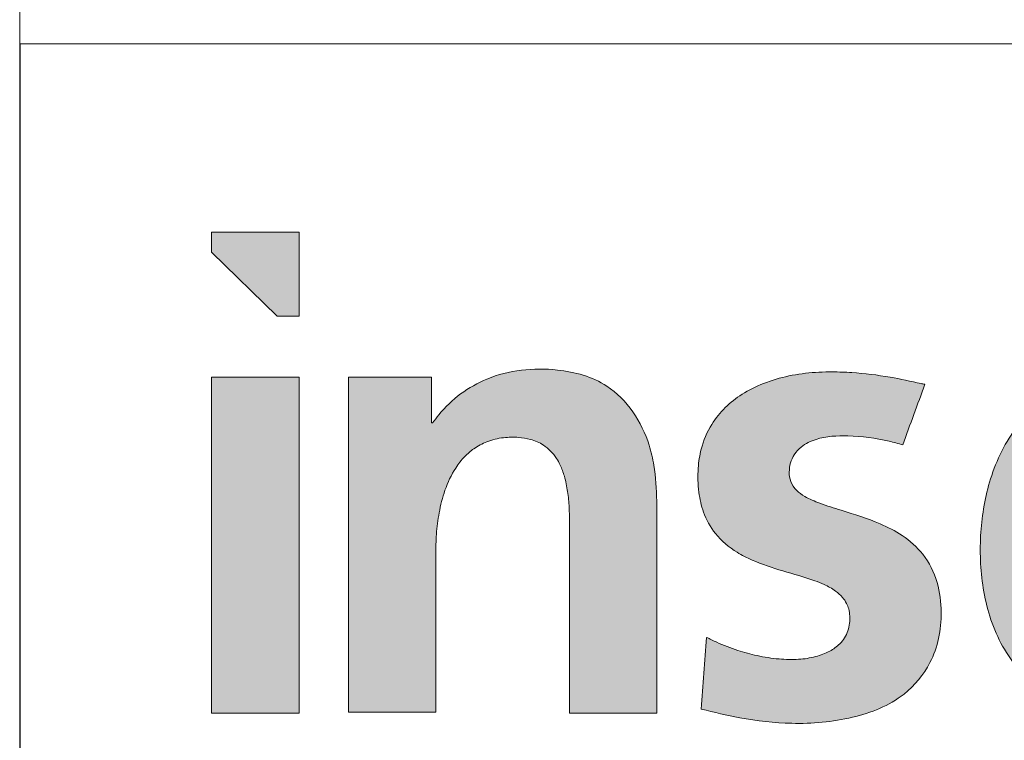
# Model space of a CAD drawing. Header units: millimetres. Extents: x 0 to 594, y 0 to 424.
# Tile 3 of 14: x 403 to 422, y 14 to 29. Entities that reach past the tile are written whole.
import ezdxf

# ---------------------------------------------------------------- set-up
doc = ezdxf.new("R2010")
doc.units = ezdxf.units.MM
doc.header["$LTSCALE"] = 0.25

# ---------------------------------------------------------------- blocks, each defined once
blk = doc.blocks.new('LOGO_sombreado')
at = {"linetype": 'Continuous'}
for points in [[(5.379, 14.745), (5.379, 16.368), (3.691, 16.368), (3.691, 15.977), (4.956, 14.745)], [(5.379, 13.567), (3.691, 13.567), (3.691, 7.09), (5.379, 7.09)]]:
    blk.add_hatch(color=7, dxfattribs=at).paths.add_polyline_path(points, flags=0)
h = blk.add_hatch(color=7, dxfattribs=at)
edge = h.paths.add_edge_path(flags=0)
edge.add_line((6.332, 7.108), (8.019, 7.108))
edge.add_line((8.019, 7.108), (8.019, 10.269))
edge.add_spline(control_points=[(8.019, 10.269), (8.019, 10.295), (8.02, 10.385), (8.031, 10.613), (8.076, 10.964), (8.182, 11.4), (8.354, 11.77), (8.558, 12.031), (8.76, 12.206), (9.011, 12.341), (9.31, 12.411), (9.596, 12.416), (9.859, 12.375), (10.128, 12.261), (10.314, 12.067), (10.432, 11.851), (10.51, 11.636), (10.565, 11.361), (10.591, 11.074), (10.599, 10.796), (10.599, 10.621), (10.599, 10.529)], knot_values=[0, 0, 0, 0, 0.014108, 0.050137, 0.12665, 0.210017, 0.297932, 0.350316, 0.392835, 0.445136, 0.506872, 0.560743, 0.603219, 0.653697, 0.720022, 0.747327, 0.789984, 0.846083, 0.902618, 0.949361, 1, 1, 1, 1], weights=[1, 1, 1, 1, 1, 1, 1, 1, 1, 1, 1, 1, 1, 1, 1, 1, 1, 1, 1, 1, 1, 1], degree=3, periodic=0)
edge.add_line((10.599, 10.529), (10.599, 7.09))
edge.add_line((10.599, 7.09), (12.28, 7.09))
edge.add_line((12.28, 7.09), (12.28, 11.178))
edge.add_spline(control_points=[(12.28, 11.178), (12.27, 11.411), (12.255, 11.775), (12.069, 12.584), (11.505, 13.452), (10.243, 13.792), (9.032, 13.667), (8.263, 13.102), (7.995, 12.74), (7.955, 12.686)], knot_values=[4, 4, 4, 4, 4.111727, 4.175295, 4.401008, 4.562165, 4.782362, 4.967907, 5, 5, 5, 5], weights=[1, 1, 1, 1, 1, 1, 1, 1, 1, 1], degree=3, periodic=0)
edge.add_line((7.955, 12.686), (7.933, 12.686))
edge.add_line((7.933, 12.686), (7.933, 13.567))
edge.add_line((7.933, 13.567), (6.332, 13.567))
edge.add_line((6.332, 13.567), (6.332, 7.108))
h = blk.add_hatch(color=7, dxfattribs=at)
edge = h.paths.add_edge_path(flags=0)
edge.add_spline(control_points=[(13.137, 7.167), (13.385, 7.107), (13.958, 6.969), (14.94, 6.856), (16.033, 6.948), (17.017, 7.329), (17.536, 7.963), (17.739, 8.529), (17.783, 9.059), (17.719, 9.627), (17.455, 10.158), (17.039, 10.522), (16.498, 10.799), (15.95, 10.966), (15.459, 11.117), (15.166, 11.241), (14.968, 11.379), (14.851, 11.544), (14.827, 11.735), (14.852, 11.914), (14.927, 12.086), (15.088, 12.259), (15.44, 12.427), (16.031, 12.453), (16.593, 12.386), (16.937, 12.287), (17.024, 12.262)], knot_values=[2, 2, 2, 2, 2.059912, 2.138972, 2.231529, 2.317091, 2.37896, 2.41776, 2.457291, 2.503214, 2.550983, 2.593172, 2.631209, 2.693415, 2.727668, 2.75244, 2.768008, 2.784005, 2.798244, 2.812447, 2.826168, 2.841745, 2.867174, 2.915736, 2.97856, 3, 3, 3, 3], weights=[1, 1, 1, 1, 1, 1, 1, 1, 1, 1, 1, 1, 1, 1, 1, 1, 1, 1, 1, 1, 1, 1, 1, 1, 1, 1, 1], degree=3, periodic=0)
edge.add_line((17.024, 12.262), (17.451, 13.431))
edge.add_spline(control_points=[(17.451, 13.431), (17.426, 13.436), (17.204, 13.484), (16.739, 13.586), (16.166, 13.656), (15.619, 13.675), (15.148, 13.656), (14.702, 13.572), (14.29, 13.437), (13.932, 13.26), (13.59, 12.994), (13.304, 12.64), (13.133, 12.232), (13.063, 11.783), (13.077, 11.372), (13.17, 10.934), (13.403, 10.512), (13.758, 10.218), (14.206, 9.991), (14.715, 9.826), (15.188, 9.699), (15.527, 9.565), (15.713, 9.465), (15.858, 9.337), (15.94, 9.215), (15.988, 9.093), (16.007, 8.963), (16.003, 8.82), (15.973, 8.677), (15.908, 8.54), (15.794, 8.4), (15.605, 8.267), (15.333, 8.167), (15.001, 8.115), (14.621, 8.128), (14.227, 8.187), (13.825, 8.298), (13.5, 8.424), (13.304, 8.519), (13.238, 8.551)], knot_values=[0, 0, 0, 0, 0.005653, 0.051977, 0.108664, 0.137127, 0.176746, 0.216073, 0.24029, 0.2755, 0.306859, 0.338493, 0.378336, 0.406147, 0.441816, 0.471537, 0.507617, 0.549768, 0.574349, 0.622211, 0.671374, 0.68606, 0.705384, 0.71922, 0.729875, 0.738587, 0.749066, 0.759494, 0.771085, 0.782308, 0.793676, 0.811965, 0.834198, 0.859455, 0.888117, 0.920718, 0.950113, 0.983265, 1, 1, 1, 1], weights=[1, 1, 1, 1, 1, 1, 1, 1, 1, 1, 1, 1, 1, 1, 1, 1, 1, 1, 1, 1, 1, 1, 1, 1, 1, 1, 1, 1, 1, 1, 1, 1, 1, 1, 1, 1, 1, 1, 1, 1], degree=3, periodic=0)
edge.add_line((13.238, 8.551), (13.137, 7.167))
h = blk.add_hatch(color=7, dxfattribs=at)
edge = h.paths.add_edge_path(flags=0)
edge.add_spline(control_points=[(24.607, 9.759), (24.601, 10.047), (24.588, 10.631), (24.448, 11.515), (24.168, 12.294), (23.638, 13.041), (22.71, 13.598), (21.62, 13.711), (20.745, 13.609), (19.957, 13.326), (19.182, 12.69), (18.677, 11.652), (18.495, 10.569), (18.533, 9.483), (18.852, 8.409), (19.558, 7.539), (20.591, 7.007), (21.846, 6.843), (23.097, 6.936), (23.839, 7.273), (24.132, 7.406)], knot_values=[2, 2, 2, 2, 2.046636, 2.094673, 2.144469, 2.179489, 2.241297, 2.312824, 2.353394, 2.38323, 2.447727, 2.509726, 2.566319, 2.624545, 2.684606, 2.744772, 2.800798, 2.868547, 2.948019, 3, 3, 3, 3], weights=[1, 1, 1, 1, 1, 1, 1, 1, 1, 1, 1, 1, 1, 1, 1, 1, 1, 1, 1, 1, 1], degree=3, periodic=0)
edge.add_line((24.132, 7.406), (24.132, 8.777))
edge.add_spline(control_points=[(24.132, 8.777), (24.028, 8.721), (23.807, 8.6), (23.435, 8.427), (23.014, 8.273), (22.54, 8.159), (22.092, 8.115), (21.656, 8.132), (21.279, 8.212), (20.941, 8.36), (20.642, 8.573), (20.397, 8.859), (20.229, 9.21), (20.161, 9.494), (20.136, 9.675), (20.131, 9.74), (20.129, 9.759)], knot_values=[0, 0, 0, 0, 0.070474, 0.150335, 0.244816, 0.33762, 0.440531, 0.512328, 0.597394, 0.66882, 0.731042, 0.815182, 0.890714, 0.961299, 0.988276, 1, 1, 1, 1], weights=[1, 1, 1, 1, 1, 1, 1, 1, 1, 1, 1, 1, 1, 1, 1, 1, 1], degree=3, periodic=0)
edge.add_line((20.129, 9.759), (24.607, 9.759))
edge = h.paths.add_edge_path(flags=0)
edge.add_spline(control_points=[(20.129, 10.916), (20.132, 10.942), (20.14, 11.026), (20.165, 11.19), (20.235, 11.477), (20.391, 11.829), (20.681, 12.156), (21.016, 12.344), (21.316, 12.42), (21.575, 12.442), (21.859, 12.434), (22.229, 12.348), (22.615, 12.076), (22.846, 11.677), (22.962, 11.282), (22.985, 11.037), (22.997, 10.916)], knot_values=[0, 0, 0, 0, 0.017075, 0.053986, 0.106701, 0.206715, 0.298238, 0.38232, 0.449502, 0.495974, 0.549057, 0.631866, 0.736734, 0.842394, 0.921775, 1, 1, 1, 1], weights=[1, 1, 1, 1, 1, 1, 1, 1, 1, 1, 1, 1, 1, 1, 1, 1, 1], degree=3, periodic=0)
edge.add_line((22.997, 10.916), (20.129, 10.916))
at = {"color": 7, "linetype": 'Continuous', "lineweight": 18}
for p, q in [((0, 20), (0, 0)), ((0, 20), (72.5, 20)), ((3.691, 16.368), (3.691, 15.977)), ((5.379, 16.368), (3.691, 16.368)), ((5.379, 16.368), (5.379, 14.745)), ((3.691, 15.977), (4.956, 14.745)), ((4.956, 14.745), (5.379, 14.745)), ((3.691, 7.09), (3.691, 13.567)), ((3.691, 13.567), (5.379, 13.567)), ((5.379, 13.567), (5.379, 7.09)), ((5.379, 7.09), (3.691, 7.09))]:
    blk.add_line(p, q, dxfattribs=at)
at = {"color": 8, "linetype": 'Continuous', "lineweight": 0}
for points, knots in [([(12.28, 11.178), (12.27, 11.411), (12.255, 11.775), (12.069, 12.584), (11.505, 13.452), (10.243, 13.792), (9.032, 13.667), (8.263, 13.102), (7.995, 12.74), (7.955, 12.686)], [4, 4, 4, 4, 4.111727, 4.175295, 4.401008, 4.562165, 4.782362, 4.967907, 5, 5, 5, 5]), ([(17.451, 13.431), (17.426, 13.436), (17.204, 13.484), (16.739, 13.586), (16.166, 13.656), (15.619, 13.675), (15.148, 13.656), (14.702, 13.572), (14.29, 13.437), (13.932, 13.26), (13.59, 12.994), (13.304, 12.64), (13.133, 12.232), (13.063, 11.783), (13.077, 11.372), (13.17, 10.934), (13.403, 10.512), (13.758, 10.218), (14.206, 9.991), (14.715, 9.826), (15.188, 9.699), (15.527, 9.565), (15.713, 9.465), (15.858, 9.337), (15.94, 9.215), (15.988, 9.093), (16.007, 8.963), (16.003, 8.82), (15.973, 8.677), (15.908, 8.54), (15.794, 8.4), (15.605, 8.267), (15.333, 8.167), (15.001, 8.115), (14.621, 8.128), (14.227, 8.187), (13.825, 8.298), (13.5, 8.424), (13.304, 8.519), (13.238, 8.551)], [0, 0, 0, 0, 0.005653, 0.051977, 0.108664, 0.137127, 0.176746, 0.216073, 0.24029, 0.2755, 0.306859, 0.338493, 0.378336, 0.406147, 0.441816, 0.471537, 0.507617, 0.549768, 0.574349, 0.622211, 0.671374, 0.68606, 0.705384, 0.71922, 0.729875, 0.738587, 0.749066, 0.759494, 0.771085, 0.782308, 0.793676, 0.811965, 0.834198, 0.859455, 0.888117, 0.920718, 0.950113, 0.983265, 1, 1, 1, 1]), ([(24.607, 9.759), (24.601, 10.047), (24.588, 10.631), (24.448, 11.515), (24.168, 12.294), (23.638, 13.041), (22.71, 13.598), (21.62, 13.711), (20.745, 13.609), (19.957, 13.326), (19.182, 12.69), (18.677, 11.652), (18.495, 10.569), (18.533, 9.483), (18.852, 8.409), (19.558, 7.539), (20.591, 7.007), (21.846, 6.843), (23.097, 6.936), (23.839, 7.273), (24.132, 7.406)], [2, 2, 2, 2, 2.046636, 2.094673, 2.144469, 2.179489, 2.241297, 2.312824, 2.353394, 2.38323, 2.447727, 2.509726, 2.566319, 2.624545, 2.684606, 2.744772, 2.800798, 2.868547, 2.948019, 3, 3, 3, 3]), ([(8.019, 10.269), (8.019, 10.295), (8.02, 10.385), (8.031, 10.613), (8.076, 10.964), (8.182, 11.4), (8.354, 11.77), (8.558, 12.031), (8.76, 12.206), (9.011, 12.341), (9.31, 12.411), (9.596, 12.416), (9.859, 12.375), (10.128, 12.261), (10.314, 12.067), (10.432, 11.851), (10.51, 11.636), (10.565, 11.361), (10.591, 11.074), (10.599, 10.796), (10.599, 10.621), (10.599, 10.529)], [0, 0, 0, 0, 0.014108, 0.050137, 0.12665, 0.210017, 0.297932, 0.350316, 0.392835, 0.445136, 0.506872, 0.560743, 0.603219, 0.653697, 0.720022, 0.747327, 0.789984, 0.846083, 0.902618, 0.949361, 1, 1, 1, 1]), ([(13.137, 7.167), (13.385, 7.107), (13.958, 6.969), (14.94, 6.856), (16.033, 6.948), (17.017, 7.329), (17.536, 7.963), (17.739, 8.529), (17.783, 9.059), (17.719, 9.627), (17.455, 10.158), (17.039, 10.522), (16.498, 10.799), (15.95, 10.966), (15.459, 11.117), (15.166, 11.241), (14.968, 11.379), (14.851, 11.544), (14.827, 11.735), (14.852, 11.914), (14.927, 12.086), (15.088, 12.259), (15.44, 12.427), (16.031, 12.453), (16.593, 12.386), (16.937, 12.287), (17.024, 12.262)], [2, 2, 2, 2, 2.059912, 2.138972, 2.231529, 2.317091, 2.37896, 2.41776, 2.457291, 2.503214, 2.550983, 2.593172, 2.631209, 2.693415, 2.727668, 2.75244, 2.768008, 2.784005, 2.798244, 2.812447, 2.826168, 2.841745, 2.867174, 2.915736, 2.97856, 3, 3, 3, 3])]:
    blk.add_open_spline(points, degree=3, knots=knots, dxfattribs=at)
for points in [[(7.933, 13.567), (7.399, 13.567), (6.865, 13.567), (6.332, 13.567)], [(6.332, 13.567), (6.332, 11.414), (6.332, 9.261), (6.332, 7.108)], [(7.933, 12.686), (7.933, 12.98), (7.933, 13.273), (7.933, 13.567)], [(17.024, 12.262), (17.167, 12.652), (17.309, 13.041), (17.451, 13.431)], [(7.955, 12.686), (7.948, 12.686), (7.94, 12.686), (7.933, 12.686)], [(12.28, 7.09), (12.28, 8.453), (12.28, 9.815), (12.28, 11.178)], [(10.599, 10.529), (10.599, 9.383), (10.599, 8.236), (10.599, 7.09)], [(8.019, 7.108), (8.019, 8.161), (8.019, 9.215), (8.019, 10.269)], [(13.238, 8.551), (13.204, 8.09), (13.171, 7.628), (13.137, 7.167)], [(6.332, 7.108), (6.894, 7.108), (7.457, 7.108), (8.019, 7.108)], [(10.599, 7.09), (11.16, 7.09), (11.72, 7.09), (12.28, 7.09)]]:
    blk.add_open_spline(points, degree=3, dxfattribs=at)

msp = doc.modelspace()

# ---------------------------------------------------------------- linework, layer by layer
at = {"color": 7, "linetype": 'Continuous', "lineweight": 18}
msp.add_line((402.554, 51.742), (402.554, 5.174), dxfattribs=at)

# ---------------------------------------------------------------- block references
at = {"color": 7, "linetype": 'Continuous', "xscale": 1.034843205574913, "yscale": 1.034843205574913, "zscale": 1.034843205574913}
msp.add_blockref('LOGO_sombreado', (402.564, 7.552), dxfattribs=at)

doc.saveas('drawing.dxf')
